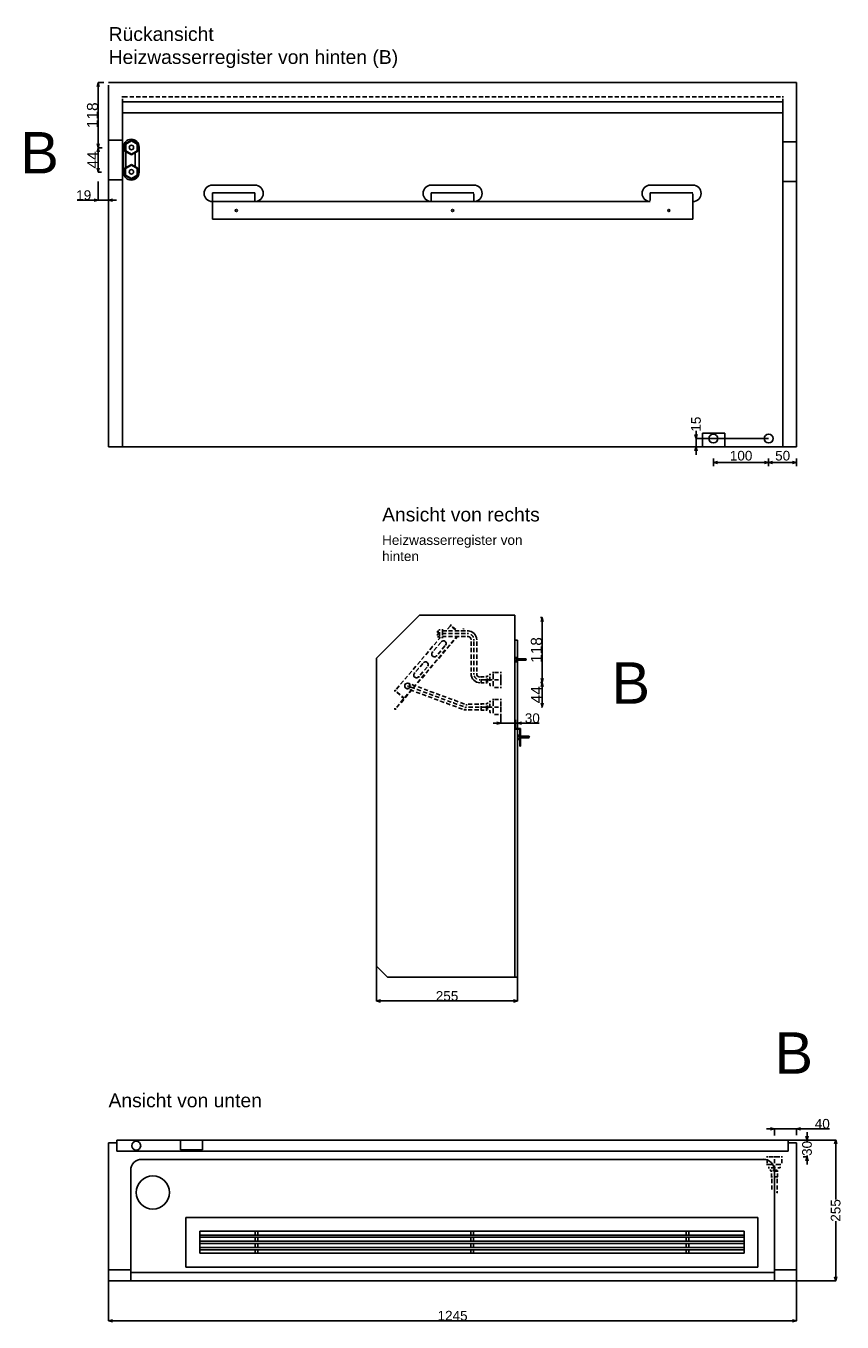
# Model space of a CAD drawing. Extents: x -655 to 3472, y -625 to 2146.
# Tile 4 of 4: x 1995 to 3472, y -625 to 1722. Entities that reach past the tile are written whole.
import ezdxf

# ---------------------------------------------------------------- set-up
doc = ezdxf.new("R2010")
doc.units = 0
doc.header["$MEASUREMENT"] = 0
for name, pattern in [('Achse', [11.5, 0, -4, 7.5, 0]), ('Hidden Line', [19.5611, 14.1111, -5.45]), ('Čerchovaná', [215, 100, -50, 15, -50])]:
    doc.linetypes.add(name, pattern=pattern)
for name, color, linetype in [('Desky', 7, 'Continuous'), ('Kóty délkové', 7, 'Continuous'), ('Nábytek a zařízení', 7, 'Continuous'), ('Oblouky a kružnice', 7, 'Continuous'), ('Střechy', 7, 'Continuous'), ('Textové bloky', 7, 'Continuous'), ('Zdi', 7, 'Continuous'), ('Čáry', 7, 'Continuous')]:
    doc.layers.add(name, color=color, linetype=linetype)
doc.styles.add('GENERATED_STYLE_1', font='ARIAL.ttf')
doc.dimstyles.new('Dimstyle_300', dxfattribs={"dimtxt": 17.5, "dimasz": 7.125, "dimexe": 0.18, "dimexo": 0, "dimgap": 0.09, "dimtad": 1, "dimdec": 0, "dimzin": 0, "dimdsep": 46, "dimtxsty": 'GENERATED_STYLE_1', "dimblk": 'ARROWHEAD_3', "dimblk1": 'ARROWHEAD_3', "dimblk2": 'ARROWHEAD_3', "dimcen": 0.09, "dimclrd": 7, "dimclre": 7, "dimclrt": 7, "dimazin": 0, "dimtfac": 1, "dimtdec": 4, "dimtmove": 0, "dimatfit": 0, "dimfxl": 1, "dimtolj": 1, "dimtzin": 0, "dimarcsym": 0})
doc.dimstyles.new('Dimstyle_32D', dxfattribs={"dimtxt": 17.5, "dimasz": 7.125, "dimexe": 0.18, "dimexo": 0, "dimgap": 0.09, "dimtad": 1, "dimdec": 0, "dimzin": 0, "dimdsep": 46, "dimtxsty": 'GENERATED_STYLE_1', "dimblk": 'ARROWHEAD_3', "dimblk1": 'ARROWHEAD_3', "dimblk2": 'ARROWHEAD_3', "dimcen": 0.09, "dimclrd": 7, "dimclre": 7, "dimclrt": 7, "dimazin": 0, "dimtfac": 1, "dimtdec": 4, "dimtmove": 0, "dimatfit": 0, "dimfxl": 1, "dimtolj": 1, "dimtzin": 0, "dimarcsym": 0})
doc.dimstyles.new('Peter', dxfattribs={"dimtxt": 20, "dimasz": 7.125, "dimexe": 0.18, "dimexo": 0, "dimgap": 0.09, "dimtad": 1, "dimdec": 0, "dimzin": 0, "dimdsep": 46, "dimtxsty": 'GENERATED_STYLE_1', "dimblk": 'ARROWHEAD_3', "dimblk1": 'ARROWHEAD_3', "dimblk2": 'ARROWHEAD_3', "dimcen": 0.09, "dimclrd": 7, "dimclre": 7, "dimclrt": 7, "dimazin": 0, "dimtfac": 1, "dimtdec": 4, "dimtmove": 0, "dimatfit": 0, "dimfxl": 1, "dimtolj": 1, "dimtzin": 0, "dimarcsym": 0})

# ---------------------------------------------------------------- blocks, each defined once
blk = doc.blocks.new('ARROWHEAD_3')
at = {"color": 0, "linetype": 'Continuous'}
blk.add_line((0, 0), (-1, 0), dxfattribs=at)
blk.add_lwpolyline([(-1, 0.2679), (0, 0), (-1, -0.2679)], dxfattribs=at)
blk = doc.blocks.new('*D93')
at = {"layer": 'Defpoints', "color": 0}
for p in [(2126, 1440.5), (2145, 1440.5), (2126, 1406.7)]:
    blk.add_point(p, dxfattribs=at)
at = {"layer": 'Kóty délkové', "color": 7, "linetype": 'Continuous', "lineweight": -2}
for p, q in [((2126, 1440.5), (2126, 1406.5)), ((2145, 1440.5), (2145, 1406.5)), ((2126, 1406.7), (2088.1, 1406.7)), ((2145, 1406.7), (2126, 1406.7)), ((2145, 1406.7), (2159.2, 1406.7))]:
    blk.add_line(p, q, dxfattribs=at)
at = {"layer": 'Kóty délkové', "color": 7, "lineweight": -2, "xscale": 7.124999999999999, "yscale": 7.124999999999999, "zscale": 7.124999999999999}
blk.add_blockref('ARROWHEAD_3', (2126, 1406.7), dxfattribs=at)
at = {"layer": 'Kóty délkové', "color": 7, "lineweight": -2, "xscale": 7.124999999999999, "yscale": 7.124999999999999, "zscale": 7.124999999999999, "rotation": 180}
blk.add_blockref('ARROWHEAD_3', (2145, 1406.7), dxfattribs=at)
at = {"layer": 'Kóty délkové', "color": 7, "linetype": 'Continuous', "insert": (2099.9, 1415.7), "char_height": 17.5, "attachment_point": 5, "style": 'GENERATED_STYLE_1'}
blk.add_mtext('\\A1;19', dxfattribs=at)
blk = doc.blocks.new('*D94')
at = {"layer": 'Defpoints', "color": 0}
for p in [(3208.1, 975), (3339.5, 975), (3390, 960)]:
    blk.add_point(p, dxfattribs=at)
at = {"layer": 'Kóty délkové', "color": 7, "linetype": 'Continuous', "lineweight": -2}
for p, q in [((3208.1, 982.1), (3208.1, 989.2)), ((3339.5, 975), (3207.9, 975)), ((3208.1, 960), (3208.1, 975)), ((3390, 960), (3207.9, 960)), ((3208.1, 960), (3208.1, 945.7))]:
    blk.add_line(p, q, dxfattribs=at)
at = {"layer": 'Kóty délkové', "color": 7, "lineweight": -2, "xscale": 7.124999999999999, "yscale": 7.124999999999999, "zscale": 7.124999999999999}
for p, rotation in [((3208.1, 975), 270), ((3208.1, 960), 90)]:
    blk.add_blockref('ARROWHEAD_3', p, dxfattribs=dict(at, rotation=rotation))
at = {"layer": 'Kóty délkové', "color": 7, "linetype": 'Continuous', "insert": (3208.1, 1001.1), "char_height": 17.5, "attachment_point": 5, "rotation": 90, "style": 'GENERATED_STYLE_1'}
blk.add_mtext('\\A1;15', dxfattribs=at)
blk = doc.blocks.new('*D9')
at = {"layer": 'Kóty délkové', "color": 7, "linetype": 'Continuous'}
for p, q in [((3552.2, 22344.2), (3452.2, 22344.2)), ((3552.2, 22344.2), (3545, 22346.1)), ((3552.2, 22344.2), (3545, 22342.3)), ((3552.2, 22351.2), (3552.2, 22337.2)), ((3552.2, 22344.2), (3559.5, 22346.1)), ((3602.7, 22344.2), (3552.2, 22344.2)), ((3552.2, 22344.2), (3559.5, 22342.3)), ((3602.7, 22344.2), (3595.4, 22346.1)), ((3602.7, 22344.2), (3595.4, 22342.3)), ((3602.7, 22351.2), (3602.7, 22337.2))]:
    blk.add_line(p, q, dxfattribs=at)
at = {"layer": 'Kóty délkové', "color": 7, "style": 'GENERATED_STYLE_1', "oblique": 0}
blk.add_text('50', height=17.5, dxfattribs=at).set_placement((3564, 22347.7))
blk = doc.blocks.new('*D10')
at = {"layer": 'Kóty délkové', "color": 7, "linetype": 'Continuous'}
for p, q in [((3452.2, 22351.2), (3452.2, 22337.2)), ((3452.2, 22344.2), (3459.5, 22346.1)), ((3552.2, 22344.2), (3452.2, 22344.2)), ((3452.2, 22344.2), (3459.5, 22342.3)), ((3552.2, 22344.2), (3545, 22346.1)), ((3552.2, 22344.2), (3545, 22342.3))]:
    blk.add_line(p, q, dxfattribs=at)
at = {"layer": 'Kóty délkové', "color": 7, "style": 'GENERATED_STYLE_1', "oblique": 0}
blk.add_text('100', height=17.5, dxfattribs=at).set_placement((3482, 22347.7))
blk = doc.blocks.new('*D132')
at = {"layer": 'Defpoints', "color": 0}
for p in [(2630, 20), (2885, 0), (2630, -43.3)]:
    blk.add_point(p, dxfattribs=at)
at = {"layer": 'Kóty délkové', "color": 7, "linetype": 'Continuous', "lineweight": -2}
for p, q in [((2630, 20), (2630, -43.5)), ((2885, 0), (2885, -43.5)), ((2877.9, -43.3), (2637.1, -43.3))]:
    blk.add_line(p, q, dxfattribs=at)
at = {"layer": 'Kóty délkové', "color": 7, "lineweight": -2, "xscale": 7.124999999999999, "yscale": 7.124999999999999, "zscale": 7.124999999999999}
for p, rotation in [((2630, -43.3), 179.9999999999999), ((2885, -43.3), 359.9999999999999)]:
    blk.add_blockref('ARROWHEAD_3', p, dxfattribs=dict(at, rotation=rotation))
at = {"layer": 'Kóty délkové', "color": 7, "linetype": 'Continuous', "insert": (2757.5, -34.3), "char_height": 17.5, "attachment_point": 5, "style": 'GENERATED_STYLE_1'}
blk.add_mtext('\\A1;255', dxfattribs=at)
blk = doc.blocks.new('*D133')
at = {"layer": 'Defpoints', "color": 0}
for p in [(2885, 610), (2855, 474.5), (2855, 459.6)]:
    blk.add_point(p, dxfattribs=at)
at = {"layer": 'Kóty délkové', "color": 7, "linetype": 'Continuous', "lineweight": -2}
for p, q in [((2885, 610), (2885, 459.4)), ((2855, 474.5), (2855, 459.4)), ((2855, 459.6), (2840.8, 459.6)), ((2885, 459.6), (2855, 459.6)), ((2885, 459.6), (2924.4, 459.6)), ((2885, 459.6), (2899.2, 459.6))]:
    blk.add_line(p, q, dxfattribs=at)
at = {"layer": 'Kóty délkové', "color": 7, "lineweight": -2, "xscale": 7.124999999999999, "yscale": 7.124999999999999, "zscale": 7.124999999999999}
blk.add_blockref('ARROWHEAD_3', (2855, 459.6), dxfattribs=at)
at = {"layer": 'Kóty délkové', "color": 7, "lineweight": -2, "xscale": 7.124999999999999, "yscale": 7.124999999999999, "zscale": 7.124999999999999, "rotation": 180}
blk.add_blockref('ARROWHEAD_3', (2885, 459.6), dxfattribs=at)
at = {"layer": 'Kóty délkové', "color": 7, "linetype": 'Continuous', "insert": (2911.8, 468.6), "char_height": 17.5, "attachment_point": 5, "style": 'GENERATED_STYLE_1'}
blk.add_mtext('\\A1;30', dxfattribs=at)
blk = doc.blocks.new('*D136')
at = {"color": 7, "linetype": 'Continuous', "lineweight": -2}
for p, q in [((2926.8, 651.2), (2929.8, 651.2)), ((2929.6, 540.3), (2929.6, 644.1)), ((2926.8, 533.2), (2929.8, 533.2))]:
    blk.add_line(p, q, dxfattribs=at)
at = {"layer": 'Defpoints', "color": 0}
for p in [(2926.8, 651.2), (2929.6, 651.2), (2926.8, 533.2)]:
    blk.add_point(p, dxfattribs=at)
at = {"color": 7, "lineweight": -2, "xscale": 7.124999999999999, "yscale": 7.124999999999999, "zscale": 7.124999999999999}
for p, rotation in [((2929.6, 651.2), 90), ((2929.6, 533.2), 270)]:
    blk.add_blockref('ARROWHEAD_3', p, dxfattribs=dict(at, rotation=rotation))
at = {"color": 7, "linetype": 'Continuous', "lineweight": 0, "insert": (2919.3, 592.2), "char_height": 20, "attachment_point": 5, "rotation": 90, "style": 'GENERATED_STYLE_1'}
blk.add_mtext('\\A1;118', dxfattribs=at)
blk = doc.blocks.new('*D137')
at = {"color": 7, "linetype": 'Continuous', "lineweight": -2}
for p, q in [((2926.8, 533.2), (2929.8, 533.2)), ((2929.6, 496.1), (2929.6, 526.1)), ((2928.3, 489), (2929.8, 489))]:
    blk.add_line(p, q, dxfattribs=at)
at = {"layer": 'Defpoints', "color": 0}
for p in [(2926.8, 533.2), (2929.6, 533.2), (2928.3, 489)]:
    blk.add_point(p, dxfattribs=at)
at = {"color": 7, "lineweight": -2, "xscale": 7.124999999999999, "yscale": 7.124999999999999, "zscale": 7.124999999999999}
for p, rotation in [((2929.6, 533.2), 90), ((2929.6, 489), 270)]:
    blk.add_blockref('ARROWHEAD_3', p, dxfattribs=dict(at, rotation=rotation))
at = {"color": 7, "linetype": 'Continuous', "lineweight": 0, "insert": (2919.5, 511.1), "char_height": 20, "attachment_point": 5, "rotation": 90, "style": 'GENERATED_STYLE_1'}
blk.add_mtext('\\A1;44', dxfattribs=at)
blk = doc.blocks.new('*D169')
at = {"color": 7, "linetype": 'Continuous', "lineweight": -2}
for p, q in [((2136.2, 1619.5), (2126.1, 1619.5)), ((2126.2, 1508.4), (2126.2, 1612.3)), ((2133.3, 1501.3), (2126.1, 1501.3))]:
    blk.add_line(p, q, dxfattribs=at)
at = {"layer": 'Defpoints', "color": 0}
for p in [(2126.2, 1619.5), (2136.2, 1619.5), (2133.3, 1501.3)]:
    blk.add_point(p, dxfattribs=at)
at = {"color": 7, "lineweight": -2, "xscale": 7.124999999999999, "yscale": 7.124999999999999, "zscale": 7.124999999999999}
for p, rotation in [((2126.2, 1619.5), 90), ((2126.2, 1501.3), 270)]:
    blk.add_blockref('ARROWHEAD_3', p, dxfattribs=dict(at, rotation=rotation))
at = {"color": 7, "linetype": 'Continuous', "lineweight": 0, "insert": (2115.9, 1560.4), "char_height": 20, "attachment_point": 5, "rotation": 90, "style": 'GENERATED_STYLE_1'}
blk.add_mtext('\\A1;118', dxfattribs=at)
blk = doc.blocks.new('*D170')
at = {"color": 7, "linetype": 'Continuous', "lineweight": -2}
for p, q in [((2126.4, 1501.4), (2126.1, 1501.4)), ((2126.2, 1464.8), (2126.2, 1494.3)), ((2132.2, 1457.6), (2126.1, 1457.6))]:
    blk.add_line(p, q, dxfattribs=at)
at = {"layer": 'Defpoints', "color": 0}
for p in [(2126.2, 1501.4), (2126.4, 1501.4), (2132.2, 1457.6)]:
    blk.add_point(p, dxfattribs=at)
at = {"color": 7, "lineweight": -2, "xscale": 7.124999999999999, "yscale": 7.124999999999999, "zscale": 7.124999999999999}
for p, rotation in [((2126.2, 1501.4), 90), ((2126.2, 1457.6), 270)]:
    blk.add_blockref('ARROWHEAD_3', p, dxfattribs=dict(at, rotation=rotation))
at = {"color": 7, "linetype": 'Continuous', "lineweight": 0, "insert": (2116.2, 1479.5), "char_height": 20, "attachment_point": 5, "rotation": 90, "style": 'GENERATED_STYLE_1'}
blk.add_mtext('\\A1;44', dxfattribs=at)
blk = doc.blocks.new('*D178')
at = {"layer": 'Defpoints', "color": 0}
for p in [(2145, -550), (3390, -550), (3390, -622.2)]:
    blk.add_point(p, dxfattribs=at)
at = {"layer": 'Kóty délkové', "color": 7, "linetype": 'Continuous', "lineweight": -2}
for p, q in [((2145, -550), (2145, -622.4)), ((3390, -550), (3390, -622.4)), ((2152.1, -622.2), (3382.9, -622.2))]:
    blk.add_line(p, q, dxfattribs=at)
at = {"layer": 'Kóty délkové', "color": 7, "lineweight": -2, "xscale": 7.124999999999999, "yscale": 7.124999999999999, "zscale": 7.124999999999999, "rotation": 180}
blk.add_blockref('ARROWHEAD_3', (2145, -622.2), dxfattribs=at)
at = {"layer": 'Kóty délkové', "color": 7, "lineweight": -2, "xscale": 7.124999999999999, "yscale": 7.124999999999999, "zscale": 7.124999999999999}
blk.add_blockref('ARROWHEAD_3', (3390, -622.2), dxfattribs=at)
at = {"layer": 'Kóty délkové', "color": 7, "linetype": 'Continuous', "insert": (2767.5, -613.2), "char_height": 17.5, "attachment_point": 5, "style": 'GENERATED_STYLE_1'}
blk.add_mtext('\\A1;1245', dxfattribs=at)
blk = doc.blocks.new('*D179')
at = {"layer": 'Defpoints', "color": 0}
for p in [(3375, -295), (3460.9, -295), (3390, -550)]:
    blk.add_point(p, dxfattribs=at)
at = {"layer": 'Kóty délkové', "color": 7, "linetype": 'Continuous', "lineweight": -2}
for p, q in [((3375, -295), (3461.1, -295)), ((3460.9, -302.1), (3460.9, -402.9)), ((3460.9, -542.9), (3460.9, -442.1)), ((3390, -550), (3461.1, -550))]:
    blk.add_line(p, q, dxfattribs=at)
at = {"layer": 'Kóty délkové', "color": 7, "lineweight": -2, "xscale": 7.124999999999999, "yscale": 7.124999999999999, "zscale": 7.124999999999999}
for p, rotation in [((3460.9, -295), 90), ((3460.9, -550), 270)]:
    blk.add_blockref('ARROWHEAD_3', p, dxfattribs=dict(at, rotation=rotation))
at = {"layer": 'Kóty délkové', "color": 7, "linetype": 'Continuous', "insert": (3460.9, -422.5), "char_height": 17.5, "attachment_point": 5, "rotation": 90, "style": 'GENERATED_STYLE_1'}
blk.add_mtext('\\A1;255', dxfattribs=at)
blk = doc.blocks.new('*D181')
at = {"layer": 'Defpoints', "color": 0}
for p in [(3375, -295), (3409, -295), (3401.8, -325.4)]:
    blk.add_point(p, dxfattribs=at)
at = {"layer": 'Kóty délkové', "color": 7, "linetype": 'Continuous', "lineweight": -2}
for p, q in [((3409, -295), (3409, -280.8)), ((3375, -295), (3409.2, -295)), ((3409, -295), (3409, -297.6)), ((3401.8, -325.4), (3409.2, -325.4)), ((3409, -325.4), (3409, -322.8)), ((3409, -325.4), (3409, -339.6))]:
    blk.add_line(p, q, dxfattribs=at)
at = {"layer": 'Kóty délkové', "color": 7, "lineweight": -2, "xscale": 7.124999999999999, "yscale": 7.124999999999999, "zscale": 7.124999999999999}
for p, rotation in [((3409, -295), 270), ((3409, -325.4), 90)]:
    blk.add_blockref('ARROWHEAD_3', p, dxfattribs=dict(at, rotation=rotation))
at = {"layer": 'Kóty délkové', "color": 7, "linetype": 'Continuous', "insert": (3409, -310.2), "char_height": 17.5, "attachment_point": 5, "rotation": 90, "style": 'GENERATED_STYLE_1'}
blk.add_mtext('\\A1;30', dxfattribs=at)
blk = doc.blocks.new('*D183')
at = {"layer": 'Defpoints', "color": 0}
for p in [(3350.1, -274.8), (3350.1, -286.8), (3390, -286)]:
    blk.add_point(p, dxfattribs=at)
at = {"layer": 'Kóty délkové', "color": 7, "linetype": 'Continuous', "lineweight": -2}
for p, q in [((3350.1, -274.8), (3335.8, -274.8)), ((3350.1, -286.8), (3350.1, -274.6)), ((3390, -274.8), (3350.1, -274.8)), ((3390, -286), (3390, -274.6)), ((3390, -274.8), (3449.5, -274.8)), ((3390, -274.8), (3404.3, -274.8))]:
    blk.add_line(p, q, dxfattribs=at)
at = {"layer": 'Kóty délkové', "color": 7, "lineweight": -2, "xscale": 7.124999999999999, "yscale": 7.124999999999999, "zscale": 7.124999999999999}
blk.add_blockref('ARROWHEAD_3', (3350.1, -274.8), dxfattribs=at)
at = {"layer": 'Kóty délkové', "color": 7, "lineweight": -2, "xscale": 7.124999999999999, "yscale": 7.124999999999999, "zscale": 7.124999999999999, "rotation": 180}
blk.add_blockref('ARROWHEAD_3', (3390, -274.8), dxfattribs=at)
at = {"layer": 'Kóty délkové', "color": 7, "linetype": 'Continuous', "insert": (3436.6, -265.7), "char_height": 17.5, "attachment_point": 5, "style": 'GENERATED_STYLE_1'}
blk.add_mtext('\\A1;40', dxfattribs=at)
blk = doc.blocks.new('DIM_18', base_point=(3552.2, 22344.2))
at = {"layer": 'Kóty délkové', "color": 7, "linetype": 'Continuous'}
dim = blk.add_linear_dim(base=(3552.2136, 22344.1963), p1=(3602.6884, 22372.4036), p2=(3552.2136, 22387.4036), angle=180, dimstyle='Dimstyle_32D', dxfattribs=at)
dim.commit()
dim.dimension.update_dxf_attribs({"geometry": '*D9', "text_midpoint": (3570.701, 22356.4463)})
dim = blk.add_aligned_dim(p1=(3552.2, 22387.4), p2=(3452.2, 22387.4), distance=43.2, dimstyle='Dimstyle_32D', dxfattribs=at)
dim.commit()
dim.dimension.update_dxf_attribs({"geometry": '*D10', "text_midpoint": (3488.7, 22356.4)})

msp = doc.modelspace()

# ---------------------------------------------------------------- linework, layer by layer
at = {"layer": 'Desky', "color": 7, "linetype": 'Achse'}
msp.add_line((3365, 1594), (2170, 1594), dxfattribs=at)
at = {"layer": 'Desky', "color": 7, "linetype": 'Continuous'}
for p, q in [((3365, 1585), (2170, 1585)), ((3365, 1565), (2170, 1565)), ((2145, 975), (2145, 980)), ((3390, 975), (3390, 980))]:
    msp.add_line(p, q, dxfattribs=at)
at = {"layer": 'Nábytek a zařízení', "color": 7, "linetype": 'Continuous'}
for p, q in [((3215.4, 960), (3215, 960)), ((3216.5, 960), (3215.4, 960)), ((3218.4, 960), (3216.5, 960)), ((3220.9, 960), (3218.4, 960)), ((3223.9, 960), (3220.9, 960)), ((3227.5, 960), (3223.9, 960)), ((3231.5, 960), (3227.5, 960)), ((3235.7, 960), (3231.5, 960)), ((3240, 960), (3235.7, 960)), ((3244.3, 960), (3240, 960)), ((3248.6, 960), (3244.3, 960)), ((3252.5, 960), (3248.6, 960)), ((3256.1, 960), (3252.5, 960)), ((3259.2, 960), (3256.1, 960)), ((3261.7, 960), (3259.2, 960)), ((3263.5, 960), (3261.7, 960)), ((3264.6, 960), (3263.5, 960)), ((3265, 960), (3264.6, 960))]:
    msp.add_line(p, q, dxfattribs=at)
at = {"layer": 'Oblouky a kružnice', "color": 1, "linetype": 'Continuous'}
for centre, radius in [((2186.3, 1502.1), 4), ((2186.2, 1458), 4), ((2685.8, 527.2), 5)]:
    msp.add_circle(centre, radius, dxfattribs=at)
at = {"layer": 'Oblouky a kružnice', "color": 7, "linetype": 'Continuous'}
for centre, radius in [((2376.2, 1388), 2), ((2767.5, 1388), 2), ((3158.9, 1388), 2), ((3239.5, 975), 8), ((3339.5, 975), 8), ((2195, -305.3), 8), ((2225, -390), 30)]:
    msp.add_circle(centre, radius, dxfattribs=at)
for centre, radius, start, end in [((2186, 1503), 14, 0, 180), ((2186, 1457), 14, 180, 0), ((2332.7, 1419), 15, 90, 270), ((2409.7, 1419), 15, 270, 90), ((2729, 1419), 15, 90, 270), ((2806, 1419), 15, 270, 90), ((3125.4, 1419), 15, 90, 270), ((3202.4, 1419), 15, 270, 90), ((2205, -350), 20, 90, 180), ((3330, -349.9), 20, 0, 90), ((3330, -350), 20, 0, 90)]:
    msp.add_arc(centre, radius, start, end, dxfattribs=at)
at = {"layer": 'Oblouky a kružnice', "color": 1, "linetype": 'Continuous'}
for centre, radius, start, end in [((2795.1, 610.8), 16, 0, 90), ((2795.1, 610.8), 6, 0, 90), ((2734.7, 584.8), 5, 139.5494, 321.4774), ((2750.9, 603.9), 5, 321.7648, 139.5836), ((2718.5, 565.8), 5, 321.7648, 139.5836), ((2702.3, 546.8), 5, 139.5494, 321.4774), ((2817.1, 549), 16, 180, 270), ((2817.1, 549), 6, 180, 270), ((2792.7, 494), 10, 249.7053, 269.6035), ((3345.1, -387.7), 10, 339.7053, 359.6035)]:
    msp.add_arc(centre, radius, start, end, dxfattribs=at)
at = {"layer": 'Oblouky a kružnice', "color": 1, "linetype": 'Achse'}
for centre, start, end in [((2795.1, 610.8), 0, 90), ((2817.1, 549), 180, 270)]:
    msp.add_arc(centre, 11, start, end, dxfattribs=at)
at = {"layer": 'Střechy', "color": 7, "linetype": 'Continuous'}
for p, q in [((2145, 1620), (3390, 1620)), ((3390, 1620), (3390, 1535)), ((2145, 1527.9), (2145, 1535)), ((3390, 1527.9), (3390, 1535)), ((3390, 1527.9), (3390, 1535))]:
    msp.add_line(p, q, dxfattribs=at)
at = {"layer": 'Zdi', "color": 7, "linetype": 'Continuous'}
for p, q in [((2145, 1040), (2145, 1615)), ((2170, 960), (2170, 1585)), ((3365, 1585), (3365, 960)), ((2635, 1565), (3365, 1565)), ((2145, 980), (2145, 1527.9)), ((3390, 1535), (3390, 1040)), ((3390, 980), (3390, 1527.9)), ((2145, 975), (2145, 1035)), ((3390, 1035), (3390, 975)), ((2145, 975), (2145, 960)), ((3390, 975), (3390, 960)), ((2170, 960), (2145, 960)), ((3215, 960), (2170, 960)), ((3365, 960), (3265, 960)), ((3390, 960), (3365, 960))]:
    msp.add_line(p, q, dxfattribs=at)
at = {"layer": 'Čáry', "color": 7, "linetype": 'Achse'}
for p, q in [((2170, 1594), (2170, 1585)), ((3365, 1594), (3365, 1585))]:
    msp.add_line(p, q, dxfattribs=at)
at = {"layer": 'Čáry', "color": 7, "linetype": 'Continuous'}
for p, q in [((2170, 1515.5), (2145, 1515.5)), ((2172, 1457), (2172, 1503)), ((2200, 1457), (2200, 1503)), ((3365, 1512.5), (3390, 1512.5)), ((2175.9, 1494.6), (2175.9, 1464.6)), ((2192.8, 1466.9), (2192.8, 1492.4)), ((2170, 1443.5), (2145, 1443.5)), ((2332.7, 1434), (2409.8, 1434)), ((2729, 1434), (2806.1, 1434)), ((3125.4, 1434), (3202.5, 1434)), ((3365, 1440.5), (3390, 1440.5)), ((2332.7, 1420), (2409.7, 1420)), ((2332.7, 1372), (2332.7, 1420)), ((2806, 1420), (2729, 1420)), ((3202.4, 1420), (3125.4, 1420)), ((3125.4, 1404), (2332.7, 1404)), ((3202.4, 1372), (3202.4, 1404)), ((3202.4, 1372), (2332.7, 1372)), ((3220, 960), (3220, 985)), ((3260, 985), (3220, 985)), ((3260, 960), (3260, 985)), ((2630, 577.2), (2707.8, 655)), ((2880, 655), (2707.8, 655)), ((2880, 0), (2880, 655)), ((2885, 610), (2880, 610)), ((2885, 0), (2885, 610)), ((2630, 20), (2630, 577.2)), ((2880, 578.5), (2884, 578.5)), ((2880, 570.5), (2880, 578.5)), ((2880, 576.5), (2884, 576.5)), ((2880, 572.5), (2884, 572.5)), ((2880, 570.5), (2884, 570.5)), ((2884, 570.5), (2884, 578.5)), ((2884, 576.5), (2900.1, 576.5)), ((2884, 573.5), (2900.1, 573.5)), ((2900.1, 576.5), (2901, 575)), ((2900.1, 573.5), (2901, 575)), ((2880.5, 449), (2880.5, 466)), ((2881.5, 466), (2880.5, 466)), ((2880.5, 449), (2889.5, 449)), ((2881.5, 450), (2881.5, 466)), ((2881.5, 450), (2890.5, 450)), ((2889.5, 418), (2889.5, 449)), ((2890.5, 418), (2890.5, 450)), ((2885.5, 438), (2889.5, 438)), ((2885.5, 430), (2885.5, 438)), ((2885.5, 436), (2889.5, 436)), ((2885.5, 432), (2889.5, 432)), ((2885.5, 430), (2889.5, 430)), ((2889.5, 436), (2905.7, 436)), ((2889.5, 433), (2905.7, 433)), ((2905.7, 436), (2906.5, 434.5)), ((2905.7, 433), (2906.5, 434.5)), ((2890.5, 418), (2889.5, 418)), ((2650, 0), (2630, 20)), ((2885, 0), (2650, 0)), ((2145, -300), (2145, -550)), ((2145, -300), (2160, -300)), ((2160, -295), (2160, -315)), ((3274.4, -295), (2160, -295)), ((2275, -312.7), (2275, -295)), ((2315, -312.7), (2315, -295)), ((3375, -295), (3274.4, -295)), ((3375, -295), (3375, -315)), ((3390, -300), (3375, -300)), ((3390, -300), (3390, -550)), ((2160, -315), (3274.4, -315)), ((2295, -312.7), (2275, -312.7)), ((2295, -312.7), (2315, -312.7)), ((3274.4, -315), (3375, -315)), ((2185, -350), (2185, -550)), ((2205, -330), (3274.4, -330)), ((3274.4, -330), (3330, -330)), ((3350, -350), (3350, -550)), ((2285, -525), (2285, -435)), ((2285, -435), (3274.4, -435)), ((3274.4, -435), (3320, -435)), ((3320, -525), (3320, -435)), ((2310, -500), (2310, -460)), ((2310, -460), (3295, -460)), ((2310, -467.2), (3274.4, -467.2)), ((2410, -467.2), (2410, -460)), ((2415, -467.2), (2415, -460)), ((2800.3, -467.2), (2800.3, -460)), ((2805.3, -467.2), (2805.3, -460)), ((3190, -467.2), (3190, -460)), ((3195, -467.2), (3195, -460)), ((3274.4, -467.2), (3295, -467.2)), ((3295, -500), (3295, -460)), ((2310, -471.2), (3274.4, -471.2)), ((2310, -478.4), (3274.4, -478.4)), ((2310, -482.4), (3274.4, -482.4)), ((2310, -489.8), (3274.4, -489.8)), ((2410, -478.4), (2410, -471.2)), ((2410, -489.8), (2410, -482.4)), ((2415, -478.4), (2415, -471.2)), ((2415, -489.8), (2415, -482.4)), ((2800.3, -478.4), (2800.3, -471.2)), ((2800.3, -489.8), (2800.3, -482.4)), ((2805.3, -478.4), (2805.3, -471.2)), ((2805.3, -489.8), (2805.3, -482.4)), ((3190, -478.4), (3190, -471.2)), ((3190, -489.8), (3190, -482.4)), ((3195, -478.4), (3195, -471.2)), ((3195, -489.8), (3195, -482.4)), ((3274.4, -471.2), (3295, -471.2)), ((3274.4, -478.4), (3295, -478.4)), ((3274.4, -482.4), (3295, -482.4)), ((3274.4, -489.8), (3295, -489.8)), ((2310, -493.8), (3274.4, -493.8)), ((2310, -500), (3274.4, -500)), ((2410, -500), (2410, -493.8)), ((2415, -500), (2415, -493.8)), ((2800.3, -500), (2800.3, -493.8)), ((2805.3, -500), (2805.3, -493.8)), ((3190, -500), (3190, -493.8)), ((3195, -500), (3195, -493.8)), ((3274.4, -493.8), (3295, -493.8)), ((3274.4, -500), (3295, -500)), ((2145, -530), (2185, -530)), ((3274.4, -535), (2185, -535)), ((2285, -525), (3274.4, -525)), ((3274.4, -525), (3320, -525)), ((3350, -535), (3274.4, -535)), ((3350, -530), (3390, -530)), ((2145, -550), (3274.4, -550)), ((3274.4, -550), (3390, -550))]:
    msp.add_line(p, q, dxfattribs=at)
at = {"layer": 'Čáry', "color": 1, "linetype": 'Continuous'}
for p, q in [((2174.6, 1508.9), (2186.3, 1515.6)), ((2174.6, 1495.4), (2174.6, 1508.9)), ((2186.3, 1514.1), (2175.9, 1508.1)), ((2175.9, 1508.1), (2175.9, 1496.1)), ((2186.3, 1515.6), (2198, 1508.9)), ((2196.7, 1508.1), (2186.3, 1514.1)), ((2196.7, 1496.1), (2196.7, 1508.1)), ((2198, 1508.9), (2198, 1495.4)), ((2186.3, 1488.6), (2174.6, 1495.4)), ((2175.9, 1496.1), (2186.3, 1490.1)), ((2186.3, 1490.1), (2196.7, 1496.1)), ((2198, 1495.4), (2186.3, 1488.6)), ((2174.5, 1464.8), (2186.2, 1471.5)), ((2174.5, 1451.3), (2174.5, 1464.8)), ((2186.2, 1470), (2175.8, 1464)), ((2175.8, 1464), (2175.8, 1452)), ((2186.2, 1471.5), (2197.9, 1464.8)), ((2196.6, 1464), (2186.2, 1470)), ((2196.6, 1452), (2196.6, 1464)), ((2197.9, 1464.8), (2197.9, 1451.3)), ((2186.2, 1444.5), (2174.5, 1451.3)), ((2175.8, 1452), (2186.2, 1446)), ((2186.2, 1446), (2196.6, 1452)), ((2197.9, 1451.3), (2186.2, 1444.5))]:
    msp.add_line(p, q, dxfattribs=at)
at = {"layer": 'Čáry', "color": 7, "linetype": 'Hidden Line'}
for p, q in [((2409.7, 1420), (2409.7, 1404)), ((2729, 1420), (2729, 1404)), ((2806, 1404), (2806, 1420)), ((3125.4, 1420), (3125.4, 1404)), ((3202.4, 1404), (3202.4, 1420))]:
    msp.add_line(p, q, dxfattribs=at)
at = {"layer": 'Čáry', "color": 1, "linetype": 'Achse'}
for p, q in [((2755.7, 626.8), (2764.3, 636.9)), ((2763.7, 636.2), (2774.7, 626.8)), ((2764.3, 636.9), (2776.3, 626.8)), ((2663.2, 485.4), (2775.1, 616.8)), ((2663.2, 518.2), (2745.5, 614.9)), ((2664, 484.8), (2776.4, 616.8)), ((2741.5, 625.2), (2740.3, 625.2)), ((2740.3, 625.2), (2740.3, 618.4)), ((2795.1, 621.8), (2740.3, 621.8)), ((2740.3, 618.4), (2741.5, 618.4)), ((2741.5, 616.1), (2741.5, 627.6)), ((2741.5, 627.6), (2743.6, 627.6)), ((2743.6, 616.1), (2741.5, 616.1)), ((2749.4, 628.8), (2743.6, 628.8)), ((2743.6, 628.8), (2743.6, 614.9)), ((2743.6, 614.9), (2749.4, 614.9)), ((2749.4, 614.9), (2749.4, 628.8)), ((2795.1, 626.8), (2749.4, 626.8)), ((2795.1, 616.8), (2749.4, 616.8)), ((2783.6, 626.8), (2787.1, 630.9)), ((2784.9, 626.8), (2787.9, 630.3)), ((2787.9, 630.3), (2787.1, 630.9)), ((2801.1, 549), (2801.1, 610.8)), ((2806.1, 549), (2806.1, 610.8)), ((2811.1, 549), (2811.1, 610.8)), ((2730.9, 588.1), (2747.1, 607.1)), ((2738.6, 581.7), (2754.8, 600.8)), ((2698.5, 550), (2714.7, 569)), ((2706.2, 543.6), (2722.4, 562.7)), ((2819, 543), (2817.1, 543)), ((2819, 543.5), (2819, 532.5)), ((2829, 543.5), (2819, 543.5)), ((2829, 544), (2829, 532)), ((2831, 544), (2829, 544)), ((2831, 545), (2831, 531)), ((2835, 545), (2831, 545)), ((2841, 548), (2835, 548)), ((2835, 548), (2835, 528)), ((2855, 551.5), (2841, 551.5)), ((2841, 551.5), (2841, 524.5)), ((2855, 524.5), (2855, 551.5)), ((2663.2, 518.2), (2679.4, 504.4)), ((2663.9, 519), (2680.1, 505.2)), ((2789.2, 483.6), (2684.1, 522.5)), ((2790.9, 488.3), (2685.8, 527.2)), ((2792.7, 493), (2687.5, 531.9)), ((2855, 538), (2817.1, 538)), ((2819, 533), (2817.1, 533)), ((2829, 532.5), (2819, 532.5)), ((2831, 532), (2829, 532)), ((2835, 531), (2831, 531)), ((2841, 528), (2835, 528)), ((2855, 524.5), (2841, 524.5)), ((2663, 495.9), (2662.2, 496.5)), ((2819, 494), (2792.7, 494)), ((2819, 494.5), (2819, 483.5)), ((2829, 494.5), (2819, 494.5)), ((2829, 495), (2829, 483)), ((2831, 495), (2829, 495)), ((2831, 496), (2831, 482)), ((2835, 496), (2831, 496)), ((2841, 499), (2835, 499)), ((2835, 499), (2835, 479)), ((2855, 502.5), (2841, 502.5)), ((2841, 502.5), (2841, 475.5)), ((2855, 475.5), (2855, 502.5)), ((2855, 489), (2791.7, 489)), ((2819, 484), (2792.6, 484)), ((2829, 483.5), (2819, 483.5)), ((2831, 483), (2829, 483)), ((2835, 482), (2831, 482)), ((2841, 479), (2835, 479)), ((2855, 475.5), (2841, 475.5)), ((3363.6, -325.4), (3336.6, -325.4)), ((3336.6, -325.4), (3336.6, -339.4)), ((3350.1, -325.4), (3350.1, -388.7)), ((3363.6, -325.4), (3363.6, -339.4)), ((3336.6, -339.4), (3363.6, -339.4)), ((3340.1, -339.4), (3340.1, -345.4)), ((3340.1, -345.4), (3360.1, -345.4)), ((3343.1, -345.4), (3343.1, -349.4)), ((3343.1, -349.4), (3357.1, -349.4)), ((3344.1, -349.4), (3344.1, -351.4)), ((3344.1, -351.4), (3356.1, -351.4)), ((3344.6, -351.4), (3344.6, -361.4)), ((3355.6, -351.4), (3355.6, -361.4)), ((3356.1, -349.4), (3356.1, -351.4)), ((3357.1, -345.4), (3357.1, -349.4)), ((3360.1, -339.4), (3360.1, -345.4)), ((3344.6, -361.4), (3355.6, -361.4)), ((3345.1, -361.4), (3345.1, -387.7)), ((3355.1, -361.4), (3355.1, -387.8))]:
    msp.add_line(p, q, dxfattribs=at)
at = {"layer": 'Čáry', "color": 7, "linetype": 'Čerchovaná'}
for p, q in [((2884, 576.1), (2900.4, 576.1)), ((2884, 573.9), (2900.4, 573.9)), ((2889.5, 435.6), (2905.9, 435.6)), ((2889.5, 433.4), (2905.9, 433.4))]:
    msp.add_line(p, q, dxfattribs=at)

# ---------------------------------------------------------------- block references
at = {"layer": 'Kóty délkové', "color": 7, "linetype": 'Continuous'}
msp.add_blockref('DIM_18', (3339.5, 931.8), dxfattribs=at)

# ---------------------------------------------------------------- texts
at = {"layer": 'Textové bloky', "color": 7, "attachment_point": 1, "style": 'GENERATED_STYLE_1'}
for s, insert, char_height, width in [('{Rückansicht\\PHeizwasserregister von hinten (B)}', (2145, 1720), 25, 750), ('{\\C1;B}', (1985, 1530), 75, 291.06), ('{Ansicht von rechts}', (2640, 850), 25, 470.248), ('{Heizwasserregister von hinten}', (2640, 800), 17.5, 255.516), ('{\\C1;B}', (3055, 570), 75, 291.06), ('{\\C1;B}', (3350, -100), 75, 291.06), ('{Ansicht von unten}', (2144.8, -210.7), 25, 340.436)]:
    msp.add_mtext(s, dxfattribs=dict(at, insert=insert, char_height=char_height, width=width))

# ---------------------------------------------------------------- dimensions: what is measured, and where the dimension line sits
at = {"linetype": 'Continuous', "lineweight": 0}
for base, p1, p2, picture, middle in [((2126.2, 1619.5), (2133.3, 1501.3), (2136.2, 1619.5), '*D169', (2115.9, 1560.4)), ((2126.2, 1501.4), (2132.2, 1457.6), (2126.4, 1501.4), '*D170', (2116.2, 1479.5)), ((2929.6, 651.2), (2926.8, 533.2), (2926.8, 651.2), '*D136', (2919.3, 592.2)), ((2929.6, 533.2), (2928.3, 489), (2926.8, 533.2), '*D137', (2919.5, 511.1))]:
    dim = msp.add_linear_dim(base=base, p1=p1, p2=p2, angle=90, dimstyle='Peter', dxfattribs=at)
    dim.commit()
    dim.dimension.update_dxf_attribs({"geometry": picture, "text_midpoint": middle})
at = {"layer": 'Kóty délkové', "color": 7, "linetype": 'Continuous'}
for p1, p2, distance, picture, middle in [((2145, 1440.5), (2126, 1440.5), 33.8, '*D93', (2099.9, 1415.7)), ((2145, -550), (3390, -550), -72.2, '*D178', (2767.5, -613.2))]:
    dim = msp.add_aligned_dim(p1=p1, p2=p2, distance=distance, dimstyle='Dimstyle_32D', dxfattribs=at)
    dim.commit()
    dim.dimension.update_dxf_attribs({"geometry": picture, "text_midpoint": middle})
for base, p1, p2, picture, middle in [((3208.1, 975), (3390, 960), (3339.5, 975), '*D94', (3208.1, 1001.1)), ((3460.9, -295), (3390, -550), (3375, -295), '*D179', (3460.9, -422.5))]:
    dim = msp.add_linear_dim(base=base, p1=p1, p2=p2, angle=90, dimstyle='Dimstyle_32D', dxfattribs=at)
    dim.commit()
    dim.dimension.update_dxf_attribs({"geometry": picture, "text_midpoint": middle, "text_rotation": 90})
for base, p1, p2, dimstyle, picture, middle in [((2855, 459.6), (2885, 610), (2855, 474.5), 'Dimstyle_300', '*D133', (2911.8, 459.6)), ((3350.1, -274.8), (3390, -286), (3350.1, -286.8), 'Dimstyle_32D', '*D183', (3436.6, -274.8))]:
    dim = msp.add_linear_dim(base=base, p1=p1, p2=p2, angle=180, dimstyle=dimstyle, dxfattribs=at)
    dim.commit()
    dim.dimension.update_dxf_attribs({"geometry": picture, "text_midpoint": middle, "dimtype": 160})
dim = msp.add_linear_dim(base=(2630, -43.3), p1=(2885, 0), p2=(2630, 20), angle=180, dimstyle='Dimstyle_300', dxfattribs=at)
dim.commit()
dim.dimension.update_dxf_attribs({"geometry": '*D132', "text_midpoint": (2757.5, -34.3)})
dim = msp.add_linear_dim(base=(3409, -295), p1=(3401.8, -325.4), p2=(3375, -295), angle=90, dimstyle='Dimstyle_32D', dxfattribs=at)
dim.commit()
dim.dimension.update_dxf_attribs({"geometry": '*D181', "text_midpoint": (3409, -310.2), "dimtype": 160, "text_rotation": 90})

doc.saveas('drawing.dxf')
